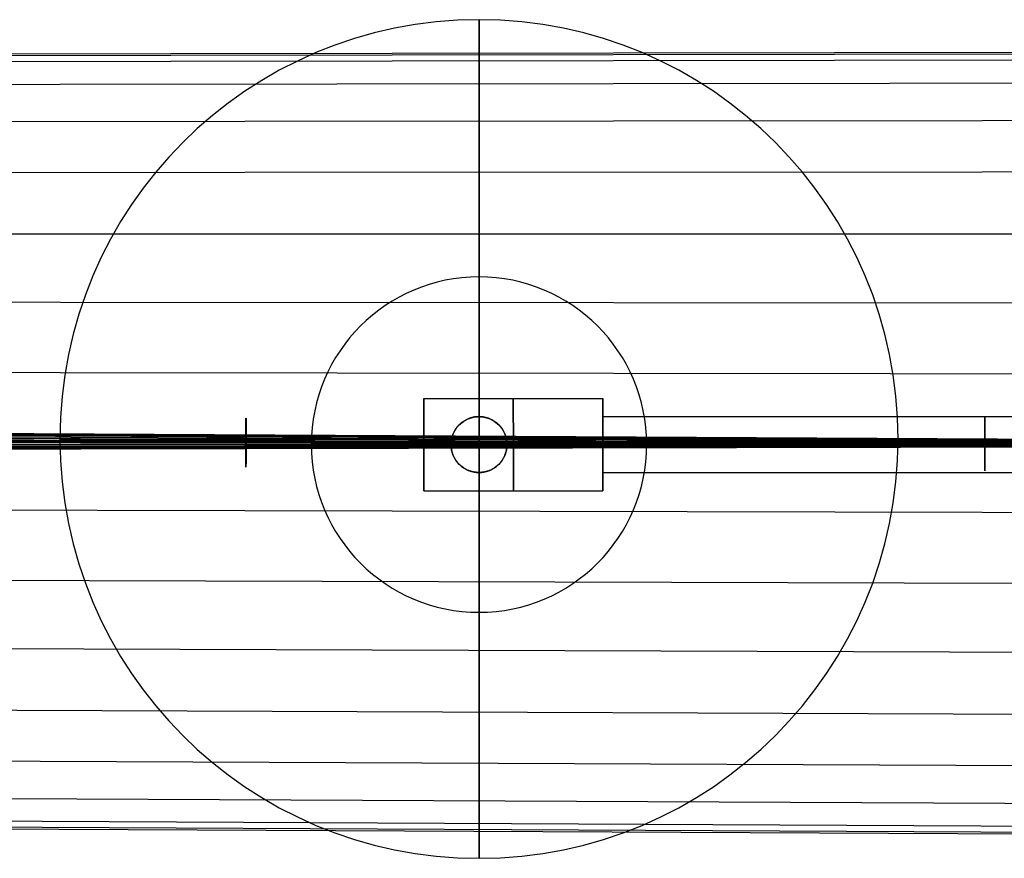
# Model space of a CAD drawing. Extents: x -1079 to 583, y -78 to 76.
# Tile 3 of 5: x -327 to -151, y -74 to 76. Entities that reach past the tile are written whole.
import ezdxf

# ---------------------------------------------------------------- set-up
doc = ezdxf.new("R2010")
doc.units = 0
doc.layers.add('DEFAULT', color=7, linetype='CONTINUOUS')

msp = doc.modelspace()

# ---------------------------------------------------------------- linework, layer by layer
at = {"layer": 'DEFAULT'}
for p, q in [((-254.4712142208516, 8.220016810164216, 1200.972267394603), (-222.4070291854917, 8.225607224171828, 1200.972267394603)), ((-254.4683374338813, -8.279982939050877, 1200.972267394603), (-254.4712142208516, 8.220016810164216, 1200.972267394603)), ((-222.4064625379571, 4.975563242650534, 1200.972267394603), (-222.4070291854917, 8.22560722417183, 1200.972267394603)), ((-244.5877969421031, 4.97175717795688, 585.2192287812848), (-244.5877969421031, 4.97175717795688, 1194.410078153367)), ((-244.5877969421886, 4.97175717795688, 1207.534456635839), (-244.5877969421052, 4.97175717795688, 1404.760081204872)), ((-222.4064615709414, 4.975566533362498, 1200.966526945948), (-6.832548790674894, 5.013160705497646, 1200.966033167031)), ((-222.4055907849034, -0.0244333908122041, 1205.96652694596), (-8.51945043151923, 0.0128664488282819, 1205.966037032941)), ((-222.4055898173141, -0.0244333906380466, 1195.966526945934), (-8.519450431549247, 0.0128664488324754, 1195.966037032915)), ((-254.4697758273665, -0.0299830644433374, 1192.722267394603), (-249.5869257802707, -0.0291317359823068, 1192.722267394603)), ((-254.4697758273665, -0.0299830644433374, 1209.222267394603), (-249.5869257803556, -0.0291317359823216, 1209.222267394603)), ((-254.4697758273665, -0.0299830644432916, 1192.722267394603), (-254.4697758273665, -0.0299830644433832, 1209.222267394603)), ((-249.5869257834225, -0.0291138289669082, 585.1515967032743), (-249.5869257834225, -0.0291138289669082, 1192.722267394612)), ((-249.5869257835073, -0.0291138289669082, 1209.222267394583), (-249.5869257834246, -0.0291138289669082, 1404.760748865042)), ((-239.5869259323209, -0.0273882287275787, 1192.722267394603), (-222.4055907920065, -0.0243926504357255, 1192.722267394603)), ((-239.5869259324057, -0.0273882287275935, 1209.222267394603), (-222.4055907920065, -0.0243926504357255, 1209.222267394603)), ((-239.5869259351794, -0.0273716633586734, 585.1532800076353), (-239.5869259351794, -0.027371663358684, 1192.722267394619)), ((-239.5869259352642, -0.0273716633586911, 1209.222267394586), (-239.5869259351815, -0.0273716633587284, 1404.759408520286)), ((-222.4055907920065, -0.0243926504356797, 1192.722267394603), (-222.4055907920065, -0.0243926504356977, 1195.966526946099)), ((-222.4055907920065, -0.0243926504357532, 1205.966526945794), (-222.4055907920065, -0.0243926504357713, 1209.222267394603)), ((-244.5860547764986, -5.02824267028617, 585.0855882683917), (-244.5860547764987, -5.02824267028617, 1194.410051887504)), ((-244.5860547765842, -5.02824267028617, 1207.534482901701), (-244.5860547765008, -5.02824267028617, 1404.760076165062)), ((-222.4041523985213, -8.274392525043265, 1200.972267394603), (-222.4047190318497, -5.024430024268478, 1200.972267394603)), ((-222.4047180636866, -5.024433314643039, 1200.966526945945), (-6.830756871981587, -4.986839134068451, 1200.966033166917)), ((-254.4683374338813, -8.279982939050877, 1200.972267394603), (-222.4041523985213, -8.274392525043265, 1200.972267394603))]:
    msp.add_line(p, q, dxfattribs=at)
at = {"layer": 'DEFAULT', "extrusion": (-0.0005862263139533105, 0.9996082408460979, -0.02798251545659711)}
msp.add_lwpolyline([(1079.236203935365, 2043.56720790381), (418.5418610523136, 2070.233675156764), (22.48132849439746, 2075.046324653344)], dxfattribs=at)
at = {"layer": 'DEFAULT', "extrusion": (-0.0008605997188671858, 0.9995107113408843, -0.03126655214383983)}
msp.add_lwpolyline([(1079.224223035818, 2043.212164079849), (418.5291540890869, 2069.390973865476), (22.47981137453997, 2073.977211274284)], dxfattribs=at)
at = {"layer": 'DEFAULT', "extrusion": (-0.001028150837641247, 0.9994458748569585, -0.0332698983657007)}
msp.add_lwpolyline([(1079.212212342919, 2042.909227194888), (418.5167295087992, 2068.580234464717), (22.47877480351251, 2072.930982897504)], dxfattribs=at)
at = {"layer": 'DEFAULT', "extrusion": (-0.001072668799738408, 0.9994280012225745, -0.03380117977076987)}
msp.add_lwpolyline([(1079.206439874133, 2042.784975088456), (418.5108817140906, 2068.204300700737), (22.47849263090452, 2072.438441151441)], dxfattribs=at)
at = {"layer": 'DEFAULT', "extrusion": (-0.00108568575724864, 0.9994227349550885, -0.03395612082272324)}
msp.add_lwpolyline([(1079.203645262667, 2042.730260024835), (418.5080816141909, 2068.025802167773), (22.4784125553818, 2072.202618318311)], dxfattribs=at)
at = {"layer": 'DEFAULT', "extrusion": (-0.002039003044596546, 0.9999979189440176, 6.7632966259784e-05)}
msp.add_lwpolyline([(1079.196753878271, 2043.731997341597), (550.7039282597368, 2065.688324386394), (22.47373471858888, 2073.00895807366)], dxfattribs=at)
at = {"layer": 'DEFAULT', "extrusion": (-0.002035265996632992, 0.9999979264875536, 6.865068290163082e-05)}
msp.add_lwpolyline([(1079.194082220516, 2043.687493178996), (550.7005091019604, 2065.554623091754), (22.47376320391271, 2072.786052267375)], dxfattribs=at)
at = {"layer": 'DEFAULT', "extrusion": (-0.002023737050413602, 0.9999979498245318, 6.953476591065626e-05)}
msp.add_lwpolyline([(1079.19141486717, 2043.642302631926), (550.6970980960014, 2065.418856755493), (22.47385068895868, 2072.559702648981)], dxfattribs=at)
at = {"layer": 'DEFAULT', "extrusion": (-0.001975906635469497, 0.9999980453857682, 7.083509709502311e-05)}
msp.add_lwpolyline([(1079.186129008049, 2043.550355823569), (550.6903469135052, 2065.142610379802), (22.47420968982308, 2072.099141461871)], dxfattribs=at)
at = {"layer": 'DEFAULT', "extrusion": (-0.00177330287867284, 0.9999984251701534, 7.109228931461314e-05)}
msp.add_lwpolyline([(1079.176027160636, 2043.364578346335), (550.677480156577, 2064.584413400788), (22.47566242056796, 2071.168494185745)], dxfattribs=at)
at = {"layer": 'DEFAULT', "extrusion": (-0.001421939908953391, 0.9999989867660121, 6.748217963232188e-05)}
msp.add_lwpolyline([(1079.167033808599, 2043.185837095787), (550.6660736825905, 2064.047294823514), (22.47792232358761, 2070.272968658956)], dxfattribs=at)
at = {"layer": 'DEFAULT', "extrusion": (0.001247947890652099, 0.9999812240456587, -0.005999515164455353)}
msp.add_lwpolyline([(1079.266912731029, 2044.680365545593), (418.5756639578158, 2072.529936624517), (22.48466486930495, 2077.892917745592)], dxfattribs=at)
at = {"layer": 'DEFAULT', "extrusion": (0.000734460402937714, 0.9999258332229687, -0.01215683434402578)}
msp.add_lwpolyline([(1079.263064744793, 2044.525049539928), (418.5713360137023, 2072.229762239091), (22.48495984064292, 2077.525284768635)], dxfattribs=at)
at = {"layer": 'DEFAULT', "extrusion": (0.0002365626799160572, 0.999835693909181, -0.0181253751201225)}
msp.add_lwpolyline([(1079.25640976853, 2044.268340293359), (418.563914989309, 2071.721657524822), (22.48432583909, 2076.900158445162)], dxfattribs=at)
at = {"layer": 'DEFAULT', "extrusion": (-0.0002135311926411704, 0.9997233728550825, -0.02351876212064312)}
msp.add_lwpolyline([(1079.247233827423, 2043.935084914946), (418.5538083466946, 2071.036044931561), (22.48298227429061, 2076.050635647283)], dxfattribs=at)
at = {"layer": 'DEFAULT', "extrusion": (-0.0009300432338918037, 0.9999995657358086, 5.956322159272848e-05)}
msp.add_lwpolyline([(1079.159600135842, 2043.026302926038), (550.656690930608, 2063.567835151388), (22.48053364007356, 2069.473557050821)], dxfattribs=at)
at = {"layer": 'DEFAULT', "extrusion": (-0.0003244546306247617, 0.9999999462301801, 4.763223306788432e-05)}
msp.add_lwpolyline([(1079.153960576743, 2042.896730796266), (550.6496105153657, 2063.178378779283), (22.48286352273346, 2068.824194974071)], dxfattribs=at)
at = {"layer": 'DEFAULT', "extrusion": (0.0003539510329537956, 0.999999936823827, 3.272626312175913e-05)}
msp.add_lwpolyline([(1079.1501281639, 2042.804176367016), (550.6448269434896, 2062.900162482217), (22.48431380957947, 2068.360301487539)], dxfattribs=at)
at = {"layer": 'DEFAULT', "extrusion": (0.001058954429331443, 0.9999994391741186, 1.633906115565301e-05)}
msp.add_lwpolyline([(1079.147954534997, 2042.750795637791), (550.64213429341, 2062.739693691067), (22.48452249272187, 2068.092735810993)], dxfattribs=at)
at = {"layer": 'DEFAULT', "extrusion": (0.001407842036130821, 0.9999990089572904, 8.077024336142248e-06)}
msp.add_lwpolyline([(1079.14741985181, 2042.738184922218), (550.6414802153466, 2062.70178479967), (22.48413625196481, 2068.029526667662)], dxfattribs=at)
at = {"layer": 'DEFAULT', "extrusion": (0.001748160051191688, 0.9999984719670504, -1.449509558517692e-13)}
msp.add_lwpolyline([(1079.268062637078, 2044.730520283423), (418.576969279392, 2072.62526755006), (22.48344723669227, 2078.009290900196)], dxfattribs=at)
at = {"layer": 'DEFAULT', "extrusion": (0.002248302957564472, 0.9999794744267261, 0.005999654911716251)}
msp.add_lwpolyline([(1079.266742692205, 2044.682403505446), (418.5754939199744, 2072.531974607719), (22.48131382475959, 2077.89495588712)], dxfattribs=at)
at = {"layer": 'DEFAULT', "extrusion": (0.00276157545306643, 0.9999222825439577, 0.01215740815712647)}
msp.add_lwpolyline([(1079.26272018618, 2044.529168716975), (418.57099146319, 2072.233881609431), (22.47818040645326, 2077.529404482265)], dxfattribs=at)
at = {"layer": 'DEFAULT', "extrusion": (0.003259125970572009, 0.9998303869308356, 0.01812665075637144)}
msp.add_lwpolyline([(1079.25589602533, 2044.274456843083), (418.563401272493, 2071.727774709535), (22.47424603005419, 2076.906276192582)], dxfattribs=at)
at = {"layer": 'DEFAULT', "extrusion": (0.003708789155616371, 0.9997164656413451, 0.02352091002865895)}
msp.add_lwpolyline([(1079.246567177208, 2043.942981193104), (418.5531417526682, 2071.043942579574), (22.4699543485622, 2076.058534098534)], dxfattribs=at)
at = {"layer": 'DEFAULT', "extrusion": (0.004081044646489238, 0.9995999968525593, 0.02798555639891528)}
msp.add_lwpolyline([(1079.235410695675, 2043.576553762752), (418.5410679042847, 2070.243023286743), (22.465903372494, 2075.055673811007)], dxfattribs=at)
at = {"layer": 'DEFAULT', "extrusion": (0.004355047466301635, 0.9995014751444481, 0.03127034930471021)}
msp.add_lwpolyline([(1079.22333661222, 2043.222560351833), (418.5282677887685, 2069.401373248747), (22.46267095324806, 2073.987611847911)], dxfattribs=at)
at = {"layer": 'DEFAULT', "extrusion": (0.004522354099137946, 0.999436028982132, 0.03327419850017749)}
msp.add_lwpolyline([(1079.211269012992, 2042.920256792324), (418.5157863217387, 2068.591267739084), (22.46064185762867, 2072.94201743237)], dxfattribs=at)
at = {"layer": 'DEFAULT', "extrusion": (0.004566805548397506, 0.9994179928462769, 0.03380561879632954)}
msp.add_lwpolyline([(1079.205481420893, 2042.796171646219), (418.509923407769, 2068.21550107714), (22.46012353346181, 2072.449642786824)], dxfattribs=at)
at = {"layer": 'DEFAULT', "extrusion": (0.004579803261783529, 0.9994126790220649, 0.03396060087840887)}
msp.add_lwpolyline([(1079.202682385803, 2042.741505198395), (418.5071188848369, 2068.037051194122), (22.45998568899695, 2072.213868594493)], dxfattribs=at)
at = {"layer": 'DEFAULT', "extrusion": (0.005535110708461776, 0.9999846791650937, -6.312313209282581e-05)}
msp.add_lwpolyline([(1079.19546738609, 2043.731998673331), (550.7026417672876, 2065.688325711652), (22.45496673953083, 2073.008959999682)], dxfattribs=at)
at = {"layer": 'DEFAULT', "extrusion": (0.005531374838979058, 0.9999846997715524, -6.414973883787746e-05)}
msp.add_lwpolyline([(1079.192796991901, 2043.687494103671), (550.6992238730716, 2065.554624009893), (22.45501386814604, 2072.786053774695)], dxfattribs=at)
at = {"layer": 'DEFAULT', "extrusion": (0.005519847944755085, 0.9999847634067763, -6.506120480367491e-05)}
msp.add_lwpolyline([(1079.190133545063, 2043.642303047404), (550.6958167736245, 2065.418857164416), (22.45515860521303, 2072.559703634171)], dxfattribs=at)
at = {"layer": 'DEFAULT', "extrusion": (0.005472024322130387, 0.9999850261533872, -6.647426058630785e-05)}
msp.add_lwpolyline([(1079.184863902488, 2043.55035492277), (550.68908180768, 2065.142609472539), (22.45575485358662, 2072.099141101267)], dxfattribs=at)
at = {"layer": 'DEFAULT', "extrusion": (0.005269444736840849, 0.9999861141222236, -6.719301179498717e-05)}
msp.add_lwpolyline([(1079.174830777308, 2043.36457384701), (550.6762837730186, 2064.584408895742), (22.45821193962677, 2071.168490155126)], dxfattribs=at)
at = {"layer": 'DEFAULT', "extrusion": (0.004918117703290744, 0.9999879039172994, -6.432217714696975e-05)}
msp.add_lwpolyline([(1079.165956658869, 2043.185828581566), (550.6649965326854, 2064.047286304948), (22.46221321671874, 2070.272960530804)], dxfattribs=at)
at = {"layer": 'DEFAULT', "extrusion": (0.004426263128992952, 0.9999902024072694, -5.73077747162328e-05)}
msp.add_lwpolyline([(1079.158689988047, 2043.026291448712), (550.6557807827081, 2063.567823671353), (22.46726217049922, 2069.473545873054)], dxfattribs=at)
at = {"layer": 'DEFAULT', "extrusion": (0.003820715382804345, 0.9999926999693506, -4.628144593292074e-05)}
msp.add_lwpolyline([(1079.153256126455, 2042.896718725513), (550.6489060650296, 2063.178366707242), (22.47259298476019, 2068.824183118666)], dxfattribs=at)
at = {"layer": 'DEFAULT', "extrusion": (0.00314234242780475, 0.9999950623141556, -3.21150257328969e-05)}
msp.add_lwpolyline([(1079.149654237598, 2042.804166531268), (550.6443530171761, 2062.900152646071), (22.47740500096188, 2068.360291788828)], dxfattribs=at)
at = {"layer": 'DEFAULT', "extrusion": (0.002437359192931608, 0.9999970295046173, -1.618969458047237e-05)}
msp.add_lwpolyline([(1079.147720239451, 2042.750790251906), (550.6418999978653, 2062.739688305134), (22.4811072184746, 2068.092730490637)], dxfattribs=at)
at = {"layer": 'DEFAULT', "extrusion": (0.002088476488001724, 0.9999978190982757, -8.040605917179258e-06)}
msp.add_lwpolyline([(1079.147304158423, 2042.738182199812), (550.6413645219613, 2062.701782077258), (22.48244984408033, 2068.029523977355)], dxfattribs=at)
at = {"layer": 'DEFAULT', "extrusion": (0.001917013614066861, 0.9999981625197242, -3.997345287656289e-06)}
msp.add_lwpolyline([(1079.147219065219, 2042.735139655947), (550.6412507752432, 2062.692633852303), (22.48299090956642, 2068.014269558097)], dxfattribs=at)
at = {"layer": 'DEFAULT', "extrusion": (0.001748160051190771, 0.9999984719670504, -1.294832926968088e-13)}
msp.add_lwpolyline([(1079.14721060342, 2042.734148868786), (550.6412329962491, 2062.689653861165), (22.48344723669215, 2068.009300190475)], dxfattribs=at)
at = {"layer": 'DEFAULT', "extrusion": (0.001579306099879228, 0.9999987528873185, 4.006310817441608e-06)}
msp.add_lwpolyline([(1079.147276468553, 2042.735141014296), (550.641308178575, 2062.692635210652), (22.48382764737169, 2068.01427090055)], dxfattribs=at)
at = {"layer": 'DEFAULT'}
for points in [[(-239.5869259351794, -0.027371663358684, 1192.722267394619), (-239.5869259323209, -0.0273882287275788, 1192.722267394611), (-239.5885032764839, -0.1539120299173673, 1192.723241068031), (-239.5932694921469, -0.2801504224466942, 1192.726150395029), (-239.6012109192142, -0.4060543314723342, 1192.7309778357), (-239.61231389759, -0.5315746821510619, 1192.737705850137), (-239.6265647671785, -0.6566623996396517, 1192.746316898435), (-239.6439498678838, -0.7812684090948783, 1192.756793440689), (-239.6644555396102, -0.9053436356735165, 1192.769117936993), (-239.688068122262, -1.028839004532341, 1192.783272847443), (-239.7147094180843, -1.151418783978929, 1192.799198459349), (-239.7443269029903, -1.272945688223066, 1192.816839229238), (-239.7768860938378, -1.393377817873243, 1192.836148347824), (-239.8123525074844, -1.512673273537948, 1192.85707900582), (-239.8506916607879, -1.630790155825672, 1192.879584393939), (-239.8918690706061, -1.747686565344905, 1192.903617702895), (-239.9358502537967, -1.863320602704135, 1192.9291321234), (-239.9826007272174, -1.977650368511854, 1192.956080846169), (-240.0318988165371, -2.090217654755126, 1192.984307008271), (-240.0837927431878, -2.201219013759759, 1193.013799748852), (-240.1382406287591, -2.310621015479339, 1193.044494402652), (-240.1952005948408, -2.418390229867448, 1193.076326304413), (-240.2546307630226, -2.524493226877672, 1193.109230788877), (-240.3164892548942, -2.628896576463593, 1193.143143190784), (-240.3807341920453, -2.731566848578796, 1193.177998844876), (-240.4473236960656, -2.832470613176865, 1193.213733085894), (-240.5161510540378, -2.931482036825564, 1193.250244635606), (-240.5872137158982, -3.028629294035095, 1193.287479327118), (-240.6604714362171, -3.123881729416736, 1193.325360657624), (-240.7358839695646, -3.217208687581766, 1193.363812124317), (-240.8134110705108, -3.308579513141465, 1193.40275722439), (-240.8930124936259, -3.39796355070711, 1193.442119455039), (-240.97464799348, -3.48533014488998, 1193.481822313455), (-241.0582773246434, -3.570648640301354, 1193.521789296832), (-241.1436265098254, -3.653662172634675, 1193.561841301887), (-241.2309781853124, -3.734660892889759, 1193.602050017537), (-241.3202940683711, -3.813604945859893, 1193.642320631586), (-241.4115358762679, -3.890454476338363, 1193.68255833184), (-241.5046653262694, -3.965169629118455, 1193.722668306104), (-241.5996441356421, -4.037710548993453, 1193.762555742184), (-241.6964340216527, -4.108037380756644, 1193.802125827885), (-241.7949967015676, -4.176110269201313, 1193.841283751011), (-241.8952938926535, -4.241889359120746, 1193.879934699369), (-241.9972873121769, -4.305334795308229, 1193.917983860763), (-242.1009386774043, -4.366406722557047, 1193.955336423), (-242.2062097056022, -4.425065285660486, 1193.991897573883), (-242.3130621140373, -4.481270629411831, 1194.027572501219), (-242.4214576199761, -4.534982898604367, 1194.062266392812), (-242.5313579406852, -4.586162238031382, 1194.095884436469), (-242.6427247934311, -4.634768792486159, 1194.128331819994), (-242.7561157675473, -4.681000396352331, 1194.159661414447), (-242.8708591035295, -4.724536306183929, 1194.189578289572), (-242.9869175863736, -4.76533752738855, 1194.217989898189), (-243.1042540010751, -4.803365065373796, 1194.244803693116), (-243.2228311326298, -4.838579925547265, 1194.269927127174), (-243.3426117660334, -4.870943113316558, 1194.293267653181), (-243.4635586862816, -4.900415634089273, 1194.314732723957), (-243.5856346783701, -4.926958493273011, 1194.334229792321), (-243.7088632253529, -4.950545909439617, 1194.351673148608), (-243.83266868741, -4.97104361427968, 1194.366920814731), (-243.9570231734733, -4.988435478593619, 1194.379932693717), (-244.0818987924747, -5.002705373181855, 1194.390668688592), (-244.2072676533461, -5.013837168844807, 1194.399088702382), (-244.3331018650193, -5.021814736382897, 1194.405152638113), (-244.4593735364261, -5.026621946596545, 1194.408820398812), (-244.5860547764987, -5.028242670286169, 1194.410051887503), (-244.7127365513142, -5.026666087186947, 1194.408820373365), (-244.8390098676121, -5.0219028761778, 1194.405152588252), (-244.9648468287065, -5.013969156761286, 1194.399088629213), (-245.0902195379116, -5.002881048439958, 1194.390668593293), (-245.2151000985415, -4.988654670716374, 1194.379932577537), (-245.3394606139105, -4.971306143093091, 1194.366920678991), (-245.4632731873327, -4.950851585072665, 1194.351672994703), (-245.5865099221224, -4.927307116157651, 1194.334229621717), (-245.708595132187, -4.900806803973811, 1194.314732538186), (-245.829552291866, -4.871376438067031, 1194.293267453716), (-245.9493441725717, -4.839055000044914, 1194.269926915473), (-246.067933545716, -4.803881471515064, 1194.244803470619), (-246.185283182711, -4.765894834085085, 1194.217989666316), (-246.3013558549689, -4.725134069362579, 1194.18957804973), (-246.4161143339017, -4.681638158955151, 1194.159661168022), (-246.5295213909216, -4.635446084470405, 1194.128331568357), (-246.640905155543, -4.586878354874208, 1194.095884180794), (-246.7508232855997, -4.535737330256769, 1194.062266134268), (-246.8592374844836, -4.48206285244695, 1194.027572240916), (-246.9661094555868, -4.425894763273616, 1193.991897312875), (-247.0714009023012, -4.367272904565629, 1193.955336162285), (-247.1750735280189, -4.306237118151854, 1193.917983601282), (-247.2770890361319, -4.242827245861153, 1193.879934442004), (-247.3774091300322, -4.177083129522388, 1193.84128349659), (-247.4759955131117, -4.109044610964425, 1193.802125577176), (-247.5728098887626, -4.038751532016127, 1193.7625554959), (-247.6678139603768, -3.966243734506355, 1193.722668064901), (-247.7609694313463, -3.891561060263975, 1193.682558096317), (-247.852238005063, -3.814743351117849, 1193.642320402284), (-247.9415813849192, -3.73583044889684, 1193.60204979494), (-248.0289612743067, -3.654862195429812, 1193.561841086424), (-248.1143393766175, -3.571878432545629, 1193.521789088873), (-248.1979984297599, -3.486589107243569, 1193.481822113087), (-248.2796643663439, -3.399250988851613, 1193.442119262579), (-248.3592969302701, -3.309894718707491, 1193.402757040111), (-248.4368558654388, -3.218550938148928, 1193.363811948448), (-248.5123009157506, -3.125250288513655, 1193.325360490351), (-248.5855918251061, -3.030023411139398, 1193.287479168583), (-248.6566883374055, -2.932900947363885, 1193.250244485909), (-248.7255501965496, -2.833913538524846, 1193.21373294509), (-248.7921748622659, -2.733033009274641, 1193.177998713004), (-248.8564555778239, -2.630385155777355, 1193.143143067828), (-248.9183504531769, -2.526003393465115, 1193.109230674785), (-248.9778175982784, -2.419921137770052, 1193.076326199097), (-249.034815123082, -2.312171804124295, 1193.04449430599), (-249.0893011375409, -2.202788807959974, 1193.013799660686), (-249.1412337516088, -2.091805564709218, 1192.984306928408), (-249.1905710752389, -1.979255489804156, 1192.95608077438), (-249.2373613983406, -1.864942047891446, 1192.929132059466), (-249.2813828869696, -1.749323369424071, 1192.903617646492), (-249.3226010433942, -1.632441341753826, 1192.879584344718), (-249.3609813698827, -1.514337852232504, 1192.857078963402), (-249.3964893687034, -1.395054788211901, 1192.836148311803), (-249.4290905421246, -1.274634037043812, 1192.816839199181), (-249.4587503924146, -1.153117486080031, 1192.799198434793), (-249.4854344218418, -1.030547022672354, 1192.7832728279), (-249.5090900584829, -0.9070599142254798, 1192.769117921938), (-249.5296389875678, -0.7829918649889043, 1192.75679342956), (-249.5470675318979, -0.6583919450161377, 1192.746316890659), (-249.5613620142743, -0.5333092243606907, 1192.737705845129), (-249.5725087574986, -0.4077927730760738, 1192.730977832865), (-249.5804940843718, -0.2818916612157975, 1192.72615039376), (-249.5853043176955, -0.1556549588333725, 1192.723241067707), (-249.5869257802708, -0.0291317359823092, 1192.722267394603), (-249.5869257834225, -0.0291138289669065, 1192.722267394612), (-249.5852710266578, 0.1004770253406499, 1192.72328930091), (-249.5802715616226, 0.2297614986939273, 1192.726341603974), (-249.5719423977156, 0.3586869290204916, 1192.731405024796), (-249.5602985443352, 0.4872006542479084, 1192.738460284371), (-249.5453550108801, 0.6152500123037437, 1192.747488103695), (-249.5271268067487, 0.742782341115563, 1192.758469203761), (-249.5056289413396, 0.8697449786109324, 1192.771384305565), (-249.4808764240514, 0.9960852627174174, 1192.786214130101), (-249.4543465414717, 1.115536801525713, 1192.802062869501), (-249.4249886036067, 1.233975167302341, 1192.819537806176), (-249.3928348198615, 1.351361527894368, 1192.838595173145), (-249.3579173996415, 1.467657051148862, 1192.859191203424), (-249.3202685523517, 1.582822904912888, 1192.881282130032), (-249.2799204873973, 1.696820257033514, 1192.904824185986), (-249.2369054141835, 1.809610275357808, 1192.929773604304), (-249.1912555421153, 1.921154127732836, 1192.956086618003), (-249.1429918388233, 2.031435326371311, 1192.98372296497), (-249.0922359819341, 2.140215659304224, 1193.012575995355), (-249.0390273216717, 2.24746364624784, 1193.042585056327), (-248.9834052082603, 2.353147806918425, 1193.073689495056), (-248.9254089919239, 2.457236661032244, 1193.10582865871), (-248.8650780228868, 2.559698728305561, 1193.138941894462), (-248.8024516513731, 2.660502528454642, 1193.172968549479), (-248.7375692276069, 2.759616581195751, 1193.207847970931), (-248.667688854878, 2.860940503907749, 1193.244987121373), (-248.5954748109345, 2.960327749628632, 1193.282890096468), (-248.5209698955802, 3.057745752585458, 1193.32147572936), (-248.4442169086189, 3.153161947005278, 1193.360662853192), (-248.3652586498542, 3.246543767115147, 1193.400370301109), (-248.2841379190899, 3.33785864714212, 1193.440516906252), (-248.2008975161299, 3.42707402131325, 1193.481021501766), (-248.1155802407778, 3.514157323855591, 1193.521802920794), (-248.0302252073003, 3.597176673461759, 1193.561858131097), (-247.9428682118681, 3.678180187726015, 1193.602069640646), (-247.8535475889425, 3.757128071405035, 1193.642342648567), (-247.7623016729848, 3.833980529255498, 1193.682582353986), (-247.6691687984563, 3.908697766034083, 1193.722693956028), (-247.574187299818, 3.981239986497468, 1193.762582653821), (-247.4773955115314, 4.05156739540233, 1193.802153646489), (-247.3788317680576, 4.119640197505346, 1193.84131213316), (-247.278534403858, 4.185418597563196, 1193.879963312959), (-247.1765417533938, 4.248862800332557, 1193.918012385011), (-247.0728921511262, 4.309933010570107, 1193.955364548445), (-246.9676239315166, 4.368589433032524, 1193.991925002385), (-246.860775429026, 4.424792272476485, 1194.027598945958), (-246.7523849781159, 4.478501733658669, 1194.062291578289), (-246.6424909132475, 4.529678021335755, 1194.095908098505), (-246.531131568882, 4.578281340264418, 1194.128353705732), (-246.4205529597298, 4.623405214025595, 1194.158928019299), (-246.3086834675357, 4.665966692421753, 1194.188161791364), (-246.1955577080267, 4.705929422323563, 1194.215968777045), (-246.0812102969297, 4.743257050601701, 1194.24226273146), (-245.9656758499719, 4.777913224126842, 1194.266957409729), (-245.8489889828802, 4.809861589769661, 1194.289966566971), (-245.7311843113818, 4.839065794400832, 1194.311203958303), (-245.6122964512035, 4.865489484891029, 1194.330583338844), (-245.4861931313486, 4.890231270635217, 1194.348854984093), (-245.3594698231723, 4.91173473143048, 1194.364833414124), (-245.2321566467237, 4.929982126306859, 1194.378474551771), (-245.1042837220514, 4.944955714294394, 1194.389734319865), (-244.9758811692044, 4.956637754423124, 1194.398568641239), (-244.8469791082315, 4.965010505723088, 1194.404933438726), (-244.7176076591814, 4.970056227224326, 1194.408784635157), (-244.5877969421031, 4.97175717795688, 1194.410078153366), (-244.461114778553, 4.97018058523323, 1194.408846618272), (-244.3348410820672, 4.96541734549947, 1194.405178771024), (-244.2090037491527, 4.957483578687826, 1194.399114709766), (-244.0836306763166, 4.946395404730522, 1194.390694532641), (-243.9587497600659, 4.932168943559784, 1194.379958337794), (-243.8343888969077, 4.914820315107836, 1194.366946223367), (-243.7105759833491, 4.894365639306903, 1194.351698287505), (-243.5873389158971, 4.870821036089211, 1194.33425462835), (-243.4652533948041, 4.844320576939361, 1194.314757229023), (-243.3442959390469, 4.814890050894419, 1194.293291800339), (-243.2245037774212, 4.782568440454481, 1194.269950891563), (-243.1059141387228, 4.747394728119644, 1194.24482705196), (-242.9885642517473, 4.709407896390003, 1194.218012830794), (-242.8724913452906, 4.668646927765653, 1194.18960077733), (-242.7577326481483, 4.625150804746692, 1194.159683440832), (-242.6443253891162, 4.578958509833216, 1194.128353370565), (-242.5329414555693, 4.530390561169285, 1194.09590550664), (-242.4230231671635, 4.479249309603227, 1194.062286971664), (-242.3146088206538, 4.425574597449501, 1194.027592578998), (-242.2077367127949, 4.369406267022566, 1193.991917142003), (-242.1024451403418, 4.310784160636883, 1193.955355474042), (-241.9987724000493, 4.249748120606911, 1193.918002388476), (-241.8967567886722, 4.186337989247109, 1193.879952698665), (-241.7964366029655, 4.120593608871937, 1193.841301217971), (-241.6978501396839, 4.052554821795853, 1193.802142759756), (-241.6010356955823, 3.982261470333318, 1193.76257213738), (-241.5060315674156, 3.909753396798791, 1193.722684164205), (-241.4128760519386, 3.835070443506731, 1193.682573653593), (-241.3216074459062, 3.758252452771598, 1193.642335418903), (-241.2322640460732, 3.679339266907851, 1193.602064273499), (-241.1448841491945, 3.598370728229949, 1193.561855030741), (-241.059506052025, 3.515386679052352, 1193.52180250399), (-240.9758470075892, 3.430097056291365, 1193.481834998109), (-240.894181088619, 3.342758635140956, 1193.442131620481), (-240.8145485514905, 3.253402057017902, 1193.402768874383), (-240.7369896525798, 3.162057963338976, 1193.363823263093), (-240.6615446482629, 3.068756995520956, 1193.325371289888), (-240.5882537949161, 2.973529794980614, 1193.287489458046), (-240.5171573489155, 2.876407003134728, 1193.250254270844), (-240.4482955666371, 2.777419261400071, 1193.213742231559), (-240.3816709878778, 2.676538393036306, 1193.1780075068), (-240.317390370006, 2.573890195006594, 1193.143151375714), (-240.2554956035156, 2.4695080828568, 1193.10923850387), (-240.1960285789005, 2.363425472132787, 1193.076333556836), (-240.1390311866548, 2.25567577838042, 1193.04450120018), (-240.0845453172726, 2.146292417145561, 1193.013806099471), (-240.0326128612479, 2.035308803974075, 1192.984312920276), (-239.9832757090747, 1.922758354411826, 1192.956086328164), (-239.9364855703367, 1.808444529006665, 1192.929137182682), (-239.8924642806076, 1.69282546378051, 1192.903622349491), (-239.8512463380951, 1.575943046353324, 1192.879588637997), (-239.8128662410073, 1.457839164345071, 1192.857082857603), (-239.777358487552, 1.338555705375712, 1192.836151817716), (-239.744757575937, 1.218134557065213, 1192.816842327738), (-239.7150980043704, 1.096617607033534, 1192.799201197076), (-239.6884142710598, 0.9740467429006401, 1192.783275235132), (-239.6647589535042, 0.8505592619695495, 1192.769119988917), (-239.6442103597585, 0.7264908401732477, 1192.756795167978), (-239.6267821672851, 0.6018905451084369, 1192.746318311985), (-239.6124880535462, 0.4768074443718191, 1192.737706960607), (-239.601341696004, 0.3512906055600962, 1192.730978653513), (-239.5933567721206, 0.2253890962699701, 1192.726150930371), (-239.5885469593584, 0.0991519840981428, 1192.72324133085)], [(-239.5869259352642, -0.0273716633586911, 1209.222267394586), (-239.5885469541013, 0.0991519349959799, 1209.2212934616), (-239.5933567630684, 0.2253890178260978, 1209.218383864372), (-239.6013416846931, 0.3512905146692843, 1209.213556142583), (-239.6124880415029, 0.4768073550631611, 1209.206827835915), (-239.6267821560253, 0.6018904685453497, 1209.198216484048), (-239.6442103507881, 0.7264907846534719, 1209.187739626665), (-239.6647589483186, 0.8505592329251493, 1209.175414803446), (-239.6884142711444, 0.9740467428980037, 1209.161259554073), (-239.7150980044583, 1.096617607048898, 1209.145333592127), (-239.7447575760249, 1.218134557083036, 1209.127692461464), (-239.7773584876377, 1.338555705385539, 1209.108382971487), (-239.8128662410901, 1.457839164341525, 1209.0874519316), (-239.8512463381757, 1.575943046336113, 1209.064946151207), (-239.8924642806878, 1.692825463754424, 1209.040912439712), (-239.93648557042, 1.808444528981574, 1209.015397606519), (-239.9832757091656, 1.922758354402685, 1208.988448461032), (-240.0326128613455, 2.035308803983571, 1208.960221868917), (-240.0845453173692, 2.146292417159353, 1208.930728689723), (-240.1390311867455, 2.255675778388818, 1208.900033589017), (-240.1960285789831, 2.363425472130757, 1208.868201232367), (-240.2554956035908, 2.469508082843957, 1208.835296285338), (-240.3173903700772, 2.573890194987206, 1208.801383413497), (-240.3816709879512, 2.676538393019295, 1208.766527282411), (-240.4482955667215, 2.777419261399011, 1208.730792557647), (-240.517157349, 2.876407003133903, 1208.694280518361), (-240.5882537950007, 2.973529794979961, 1208.657045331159), (-240.6615446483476, 3.068756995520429, 1208.619163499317), (-240.7369896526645, 3.162057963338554, 1208.580711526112), (-240.8145485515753, 3.253402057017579, 1208.541765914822), (-240.894181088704, 3.342758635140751, 1208.502403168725), (-240.9758470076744, 3.430097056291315, 1208.462699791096), (-241.0595060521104, 3.515386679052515, 1208.422732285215), (-241.1448841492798, 3.598370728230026, 1208.382679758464), (-241.2322640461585, 3.679339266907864, 1208.342470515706), (-241.3216074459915, 3.758252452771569, 1208.302199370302), (-241.4128760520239, 3.835070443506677, 1208.261961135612), (-241.5060315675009, 3.909753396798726, 1208.221850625), (-241.6010356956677, 3.982261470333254, 1208.181962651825), (-241.6978501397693, 4.052554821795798, 1208.142392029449), (-241.796436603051, 4.120593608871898, 1208.103233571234), (-241.8967567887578, 4.18633798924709, 1208.06458209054), (-241.998772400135, 4.249748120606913, 1208.026532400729), (-242.1024451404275, 4.310784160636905, 1207.989179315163), (-242.2077367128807, 4.369406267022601, 1207.952617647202), (-242.3146088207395, 4.425574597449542, 1207.916942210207), (-242.4230231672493, 4.479249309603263, 1207.882247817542), (-242.532941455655, 4.530390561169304, 1207.848629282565), (-242.6443253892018, 4.578958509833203, 1207.816181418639), (-242.7577326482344, 4.625150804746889, 1207.784851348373), (-242.8724913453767, 4.668646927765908, 1207.754934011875), (-242.9885642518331, 4.709407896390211, 1207.726521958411), (-243.1059141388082, 4.747394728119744, 1207.699707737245), (-243.2245037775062, 4.782568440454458, 1207.674583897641), (-243.3442959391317, 4.8148900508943, 1207.651242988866), (-243.465253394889, 4.84432057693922, 1207.629777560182), (-243.5873389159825, 4.870821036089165, 1207.610280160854), (-243.7105759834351, 4.894365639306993, 1207.5928365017), (-243.8343888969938, 4.914820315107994, 1207.577588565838), (-243.9587497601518, 4.932168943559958, 1207.564576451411), (-244.0836306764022, 4.946395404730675, 1207.553840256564), (-244.2090037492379, 4.957483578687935, 1207.54542007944), (-244.3348410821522, 4.965417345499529, 1207.539356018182), (-244.4611147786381, 4.970180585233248, 1207.535688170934), (-244.5877969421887, 4.97175717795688, 1207.534456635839), (-244.7176076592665, 4.970056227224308, 1207.535750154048), (-244.8469791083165, 4.965010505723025, 1207.539601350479), (-244.9758811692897, 4.956637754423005, 1207.545966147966), (-245.1042837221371, 4.944955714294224, 1207.55480046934), (-245.2321566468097, 4.929982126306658, 1207.566060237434), (-245.3594698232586, 4.911734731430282, 1207.579701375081), (-245.4861931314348, 4.890231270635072, 1207.595679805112), (-245.6122964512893, 4.865489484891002, 1207.613951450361), (-245.731184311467, 4.839065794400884, 1207.633330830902), (-245.8489889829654, 4.809861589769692, 1207.654568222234), (-245.9656758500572, 4.777913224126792, 1207.677577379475), (-246.0812102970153, 4.743257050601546, 1207.702272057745), (-246.1955577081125, 4.705929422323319, 1207.728566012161), (-246.3086834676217, 4.665966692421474, 1207.756372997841), (-246.4205529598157, 4.623405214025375, 1207.785606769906), (-246.5311315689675, 4.578281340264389, 1207.816181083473), (-246.642490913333, 4.529678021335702, 1207.8486266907), (-246.7523849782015, 4.478501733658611, 1207.882243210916), (-246.8607754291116, 4.424792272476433, 1207.916935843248), (-246.9676239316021, 4.36858943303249, 1207.95260978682), (-247.0728921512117, 4.309933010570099, 1207.98917024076), (-247.1765417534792, 4.248862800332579, 1208.026522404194), (-247.2785344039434, 4.18541859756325, 1208.064571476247), (-247.378831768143, 4.11964019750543, 1208.103222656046), (-247.4773955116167, 4.051567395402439, 1208.142381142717), (-247.5741872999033, 3.981239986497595, 1208.181952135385), (-247.6691687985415, 3.908697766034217, 1208.221840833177), (-247.7623016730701, 3.833980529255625, 1208.26195243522), (-247.8535475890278, 3.757128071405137, 1208.302192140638), (-247.9428682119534, 3.678180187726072, 1208.342465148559), (-248.0302252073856, 3.597176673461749, 1208.382676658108), (-248.1155802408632, 3.514157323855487, 1208.422731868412), (-248.2008975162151, 3.427074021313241, 1208.46351328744), (-248.2841379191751, 3.337858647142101, 1208.504017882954), (-248.3652586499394, 3.246543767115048, 1208.544164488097), (-248.4442169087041, 3.153161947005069, 1208.583871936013), (-248.5209698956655, 3.057745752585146, 1208.623059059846), (-248.5954748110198, 2.960327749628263, 1208.661644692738), (-248.6676888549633, 2.860940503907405, 1208.699547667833), (-248.737569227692, 2.759616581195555, 1208.736686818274), (-248.8024516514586, 2.660502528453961, 1208.771566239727), (-248.8650780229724, 2.559698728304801, 1208.805592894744), (-248.9254089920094, 2.457236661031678, 1208.838706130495), (-248.9834052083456, 2.353147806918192, 1208.87084529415), (-249.0390273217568, 2.247463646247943, 1208.901949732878), (-249.0922359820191, 2.140215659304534, 1208.93195879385), (-249.1429918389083, 2.031435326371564, 1208.960811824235), (-249.1912555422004, 1.921154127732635, 1208.988448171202), (-249.2369054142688, 1.809610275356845, 1209.014761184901), (-249.2799204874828, 1.69682025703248, 1209.039710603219), (-249.3202685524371, 1.582822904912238, 1209.063252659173), (-249.3579173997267, 1.467657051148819, 1209.085343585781), (-249.3928348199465, 1.351361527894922, 1209.10593961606), (-249.4249886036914, 1.233975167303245, 1209.124996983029), (-249.4543465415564, 1.115536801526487, 1209.142471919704), (-249.4808764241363, 0.9960852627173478, 1209.158320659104), (-249.5056289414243, 0.8697449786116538, 1209.17315048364), (-249.5271268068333, 0.7427823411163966, 1209.186065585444), (-249.5453550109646, 0.6152500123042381, 1209.19704668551), (-249.5602985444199, 0.48720065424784, 1209.206074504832), (-249.5719423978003, 0.3586869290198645, 1209.213129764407), (-249.5802715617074, 0.2297614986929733, 1209.218193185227), (-249.5852710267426, 0.1004770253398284, 1209.221245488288), (-249.5869257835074, -0.0291138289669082, 1209.222267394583), (-249.5869257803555, -0.0291317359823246, 1209.222267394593), (-249.5853043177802, -0.1556549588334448, 1209.221293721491), (-249.5804940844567, -0.281891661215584, 1209.218384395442), (-249.5725087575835, -0.4077927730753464, 1209.213556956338), (-249.5613620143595, -0.5333092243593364, 1209.206828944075), (-249.5470675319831, -0.658391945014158, 1209.198217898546), (-249.5296389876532, -0.7829918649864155, 1209.187741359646), (-249.5090900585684, -0.9070599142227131, 1209.175416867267), (-249.4854344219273, -1.030547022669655, 1209.161261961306), (-249.4587503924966, -1.153117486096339, 1209.14533635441), (-249.4290905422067, -1.274634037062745, 1209.127695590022), (-249.3964893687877, -1.395054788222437, 1209.1083864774), (-249.3609813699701, -1.51433785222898, 1209.087455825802), (-249.322601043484, -1.632441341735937, 1209.064950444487), (-249.2813828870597, -1.749323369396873, 1209.040917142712), (-249.2373613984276, -1.864942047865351, 1209.015402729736), (-249.1905710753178, -1.979255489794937, 1208.988454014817), (-249.1412337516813, -2.091805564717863, 1208.960227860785), (-249.0893011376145, -2.202788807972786, 1208.930735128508), (-249.0348151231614, -2.312171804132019, 1208.900040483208), (-248.9778175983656, -2.419921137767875, 1208.868208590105), (-248.9183504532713, -2.526003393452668, 1208.835304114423), (-248.8564555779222, -2.630385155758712, 1208.801391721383), (-248.7921748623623, -2.733033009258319, 1208.766536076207), (-248.7255501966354, -2.833913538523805, 1208.730801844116), (-248.6566883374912, -2.9329009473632, 1208.694290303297), (-248.5855918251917, -3.0300234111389, 1208.657055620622), (-248.5123009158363, -3.125250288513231, 1208.619174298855), (-248.4368558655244, -3.218550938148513, 1208.580722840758), (-248.3592969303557, -3.309894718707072, 1208.541777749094), (-248.2796643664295, -3.39925098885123, 1208.502415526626), (-248.1979984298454, -3.486589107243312, 1208.462712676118), (-248.1143393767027, -3.571878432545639, 1208.422745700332), (-248.0289612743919, -3.654862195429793, 1208.382693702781), (-247.9415813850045, -3.735830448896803, 1208.342484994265), (-247.8522380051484, -3.814743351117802, 1208.302214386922), (-247.7609694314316, -3.891561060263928, 1208.261976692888), (-247.6678139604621, -3.966243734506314, 1208.221866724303), (-247.5728098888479, -4.038751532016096, 1208.181979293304), (-247.4759955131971, -4.109044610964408, 1208.142409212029), (-247.3774091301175, -4.177083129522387, 1208.103251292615), (-247.2770890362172, -4.242827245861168, 1208.064600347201), (-247.1750735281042, -4.306237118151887, 1208.026551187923), (-247.0714009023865, -4.367272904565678, 1207.98919862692), (-246.9661094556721, -4.425894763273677, 1207.95263747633), (-246.859237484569, -4.48206285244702, 1207.916962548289), (-246.750823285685, -4.53573733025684, 1207.882268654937), (-246.6409051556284, -4.586878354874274, 1207.848650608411), (-246.529521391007, -4.635446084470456, 1207.816203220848), (-246.4161143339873, -4.681638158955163, 1207.784873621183), (-246.3013558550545, -4.725134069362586, 1207.754956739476), (-246.1852831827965, -4.765894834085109, 1207.726545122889), (-246.0679335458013, -4.803881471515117, 1207.699731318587), (-245.9493441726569, -4.839055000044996, 1207.674607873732), (-245.8295522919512, -4.871376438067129, 1207.651267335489), (-245.7085951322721, -4.900806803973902, 1207.62980225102), (-245.5865099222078, -4.927307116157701, 1207.610305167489), (-245.463273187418, -4.950851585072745, 1207.592861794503), (-245.3394606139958, -4.97130614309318, 1207.577614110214), (-245.2151000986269, -4.988654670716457, 1207.564602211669), (-245.0902195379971, -5.002881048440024, 1207.553866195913), (-244.9648468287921, -5.013969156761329, 1207.545446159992), (-244.8390098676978, -5.021902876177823, 1207.539382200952), (-244.7127365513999, -5.026666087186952, 1207.53571441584), (-244.5860547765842, -5.028242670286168, 1207.534482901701), (-244.4593735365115, -5.02662194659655, 1207.535714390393), (-244.3331018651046, -5.02181473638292, 1207.539382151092), (-244.2072676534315, -5.013837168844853, 1207.545446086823), (-244.0818987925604, -5.002705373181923, 1207.553866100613), (-243.9570231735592, -4.988435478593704, 1207.564602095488), (-243.8326686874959, -4.971043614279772, 1207.577613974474), (-243.7088632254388, -4.950545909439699, 1207.592861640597), (-243.5856346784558, -4.926958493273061, 1207.610304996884), (-243.4635586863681, -4.900415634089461, 1207.629802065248), (-243.3426117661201, -4.870943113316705, 1207.651267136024), (-243.2228311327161, -4.838579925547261, 1207.674607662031), (-243.1042540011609, -4.803365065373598, 1207.699731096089), (-242.9869175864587, -4.765337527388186, 1207.726544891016), (-242.8708591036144, -4.724536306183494, 1207.754956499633), (-242.7561157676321, -4.68100039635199, 1207.784873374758), (-242.6427247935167, -4.634768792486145, 1207.816202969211), (-242.5313579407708, -4.586162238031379, 1207.848650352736), (-242.4214576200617, -4.534982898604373, 1207.882268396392), (-242.3130621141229, -4.48127062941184, 1207.916962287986), (-242.2062097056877, -4.425065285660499, 1207.952637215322), (-242.1009386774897, -4.366406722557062, 1207.989198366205), (-241.9972873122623, -4.305334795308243, 1208.026550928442), (-241.8952938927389, -4.24188935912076, 1208.064600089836), (-241.794996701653, -4.176110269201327, 1208.103251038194), (-241.696434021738, -4.108037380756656, 1208.142408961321), (-241.5996441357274, -4.037710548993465, 1208.181979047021), (-241.5046653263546, -3.965169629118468, 1208.2218664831), (-241.4115358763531, -3.89045447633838, 1208.261976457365), (-241.3202940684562, -3.813604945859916, 1208.302214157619), (-241.2309781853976, -3.73466089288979, 1208.342484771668), (-241.1436265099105, -3.653662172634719, 1208.382693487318), (-241.0582773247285, -3.570648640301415, 1208.422745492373), (-240.9746479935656, -3.485330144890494, 1208.46271247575), (-240.8930124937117, -3.397963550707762, 1208.502415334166), (-240.8134110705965, -3.308579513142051, 1208.541777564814), (-240.7358839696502, -3.217208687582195, 1208.580722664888), (-240.6604714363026, -3.123881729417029, 1208.619174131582), (-240.5872137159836, -3.028629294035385, 1208.657055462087), (-240.5161510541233, -2.931482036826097, 1208.694290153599), (-240.4473236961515, -2.832470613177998, 1208.730801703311), (-240.3807341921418, -2.731566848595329, 1208.766535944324), (-240.3164892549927, -2.628896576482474, 1208.801391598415), (-240.2546307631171, -2.524493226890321, 1208.835304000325), (-240.1952005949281, -2.418390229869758, 1208.868208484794), (-240.1382406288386, -2.310621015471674, 1208.90004038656), (-240.0837927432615, -2.201219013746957, 1208.930735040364), (-240.0318988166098, -2.090217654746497, 1208.960227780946), (-239.9826007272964, -1.977650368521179, 1208.988453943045), (-239.9358502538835, -1.863320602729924, 1209.015402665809), (-239.8918690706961, -1.747686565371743, 1209.040917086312), (-239.8506916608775, -1.630790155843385, 1209.064950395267), (-239.8123525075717, -1.512673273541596, 1209.087455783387), (-239.7768860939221, -1.393377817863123, 1209.108386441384), (-239.7443269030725, -1.272945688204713, 1209.12769555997), (-239.7147094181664, -1.151418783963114, 1209.145336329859), (-239.6880681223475, -1.028839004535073, 1209.161261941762), (-239.6644555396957, -0.9053436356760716, 1209.175416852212), (-239.6439498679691, -0.7812684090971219, 1209.187741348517), (-239.6265647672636, -0.6566623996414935, 1209.198217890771), (-239.6123138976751, -0.5315746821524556, 1209.20682893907), (-239.6012109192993, -0.4060543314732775, 1209.213556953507), (-239.5932694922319, -0.2801504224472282, 1209.218384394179), (-239.5885032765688, -0.153912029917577, 1209.221293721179), (-239.5869259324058, -0.0273882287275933, 1209.222267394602)]]:
    msp.add_polyline3d(points, close=True, dxfattribs=at)
at = {"layer": 'DEFAULT', "extrusion": (0.9999999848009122, 0.0001743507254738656, 1.401796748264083e-19)}
msp.add_circle((0.0143839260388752, 1200.972267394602, -254.469777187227), 8.250000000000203, dxfattribs=at)
at = {"layer": 'DEFAULT', "extrusion": (0.9999999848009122, 0.0001743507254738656, -1.401796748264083e-19)}
msp.add_circle((0.0143839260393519, 1200.972267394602, -238.4376844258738), 8.249999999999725, dxfattribs=at)
at = {"layer": 'DEFAULT', "extrusion": (0.9999999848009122, 0.0001743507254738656, 1.656668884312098e-19)}
msp.add_circle((0.0143839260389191, 1200.972267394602, -222.4055916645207), 8.250000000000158, dxfattribs=at)
at = {"layer": 'DEFAULT', "extrusion": (0.9999681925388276, -0.001748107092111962, 0.007781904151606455)}
msp.add_circle((-0.1700596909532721, 2073.344277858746, -270.1704023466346), 4.375080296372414, dxfattribs=at)
at = {"layer": 'DEFAULT', "extrusion": (-0.0001659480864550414, -0.01336888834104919, 0.9999106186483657)}
msp.add_circle((-244.4898062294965, 7.794690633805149, 585.1411031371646), 4.999997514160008, dxfattribs=at)
at = {"layer": 'DEFAULT', "extrusion": (0.0001340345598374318, -4.790904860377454e-07, 0.9999999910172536)}
msp.add_circle((-244.7752100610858, -0.0275697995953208, 1404.727282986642), 5.000000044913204, dxfattribs=at)
at = {"layer": 'DEFAULT'}
msp.add_circle((-244.5869258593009, -0.0282427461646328, 986.3200545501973), 5.000000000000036, dxfattribs=at)
at = {"layer": 'DEFAULT', "extrusion": (0.9999999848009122, 0.0001743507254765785, -2.060467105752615e-15)}
msp.add_circle((0.0143431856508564, 1200.966526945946, -222.4055916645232), 5.00000000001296, dxfattribs=at)
at = {"layer": 'DEFAULT', "extrusion": (0.9999962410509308, -0.001748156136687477, 0.002112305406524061)}
msp.add_circle((-0.1700352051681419, 2072.872545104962, -149.6855142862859), 4.828180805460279, dxfattribs=at)
at = {"layer": 'DEFAULT'}
for centre, radius, start, end in [((-244.5745045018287, 0.9717437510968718, 510.3259733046), 75, 90, 270), ((-244.5745045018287, 0.9717437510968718, 510.3259733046), 75, 270, 90), ((-244.5829610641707, -0.0282569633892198, 1434.340477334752), 30, 90, 270), ((-244.5829610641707, -0.0282569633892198, 1434.340477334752), 30, 270, 90)]:
    msp.add_arc(centre, radius, start, end, dxfattribs=at)
at = {"layer": 'DEFAULT', "extrusion": (1, 0, 0)}
for centre, radius, start, end in [((0.9717437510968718, 510.3259733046, -244.5745045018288), 75, 0, 86.94277590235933), ((0.9717437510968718, 510.3259733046, -244.5745045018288), 75, 180, 0), ((-0.0282569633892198, 1434.340477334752, -244.5829610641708), 30, 0, 180), ((-0.0282569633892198, 1434.340477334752, -244.5829610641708), 30, 279.5940927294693, 0), ((-0.0282569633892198, 1434.340477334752, -244.5829610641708), 30, 180, 260.405962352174), ((0.9717437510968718, 510.3259733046, -244.5745045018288), 75, 94.58854356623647, 180)]:
    msp.add_arc(centre, radius, start, end, dxfattribs=at)
at = {"layer": 'DEFAULT', "extrusion": (0, 1, 0)}
for centre, radius, start, end in [((244.5745045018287, 510.3259733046, 0.9717437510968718), 75, 180, 86.24527407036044), ((244.5745045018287, 510.3259733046, 0.9717437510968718), 75, 93.7357071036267, 180), ((244.5829610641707, 1434.340477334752, -0.0282569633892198), 30, 279.6017479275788, 180), ((244.5829610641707, 1434.340477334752, -0.0282569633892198), 30, 180, 260.4136112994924)]:
    msp.add_arc(centre, radius, start, end, dxfattribs=at)

doc.saveas('drawing.dxf')
